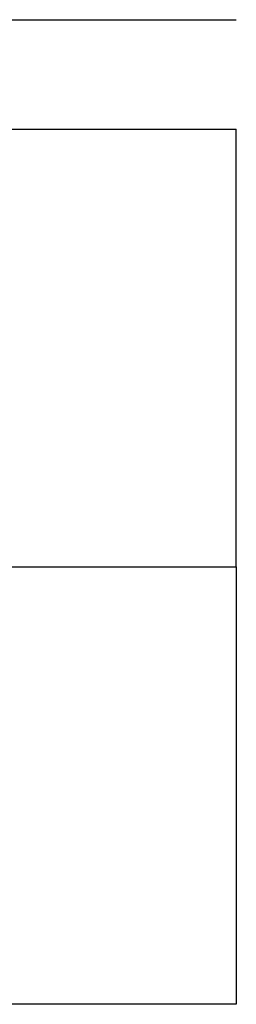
# Model space of a CAD drawing. Header units: metres. Extents: x 197883 to 206898, y 361907 to 364395.
# Tile 139 of 256: x 205875.716 to 205876.21, y 363754.548 to 363756.798. Entities that reach past the tile are written whole.
import ezdxf

# ---------------------------------------------------------------- set-up
doc = ezdxf.new("R2010")
doc.units = ezdxf.units.M
doc.layers.add('X-ME-AL-PROFIELRASTER-S', color=7, linetype='Continuous')

# ---------------------------------------------------------------- blocks, each defined once
blk = doc.blocks.new('SAL-PROFIELRASTER_BALK_EIND1-SOD')
at = {"color": 0, "linetype": 'ByBlock', "lineweight": -2}
blk.add_line((1, -12.5), (1, -2.5), dxfattribs=at)
at = {"color": 0, "linetype": 'ByBlock', "lineweight": -2, "flags": 128}
for points in [[(0, 0), (1, 0)], [(0, -2.5), (1, -2.5)], [(0, -12.5), (1, -12.5)]]:
    blk.add_lwpolyline(points, dxfattribs=at)
blk = doc.blocks.new('SAL-PROFIELRASTER_BALK_EIND2-SOD')
at = {"color": 0, "linetype": 'ByBlock', "lineweight": -2}
for p, q in [((1, -2.5), (1, -12.5)), ((1, -12.5), (0, -12.5))]:
    blk.add_line(p, q, dxfattribs=at)

msp = doc.modelspace()

# ---------------------------------------------------------------- block references
at = {"layer": 'X-ME-AL-PROFIELRASTER-S', "xscale": 92.35136731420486, "yscale": 0.1, "zscale": 92.35136731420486}
for name, p in [('SAL-PROFIELRASTER_BALK_EIND1-SOD', (205783.8589, 363756.7981)), ('SAL-PROFIELRASTER_BALK_EIND2-SOD', (205783.8589, 363755.7981))]:
    msp.add_blockref(name, p, dxfattribs=at)

doc.saveas('drawing.dxf')
